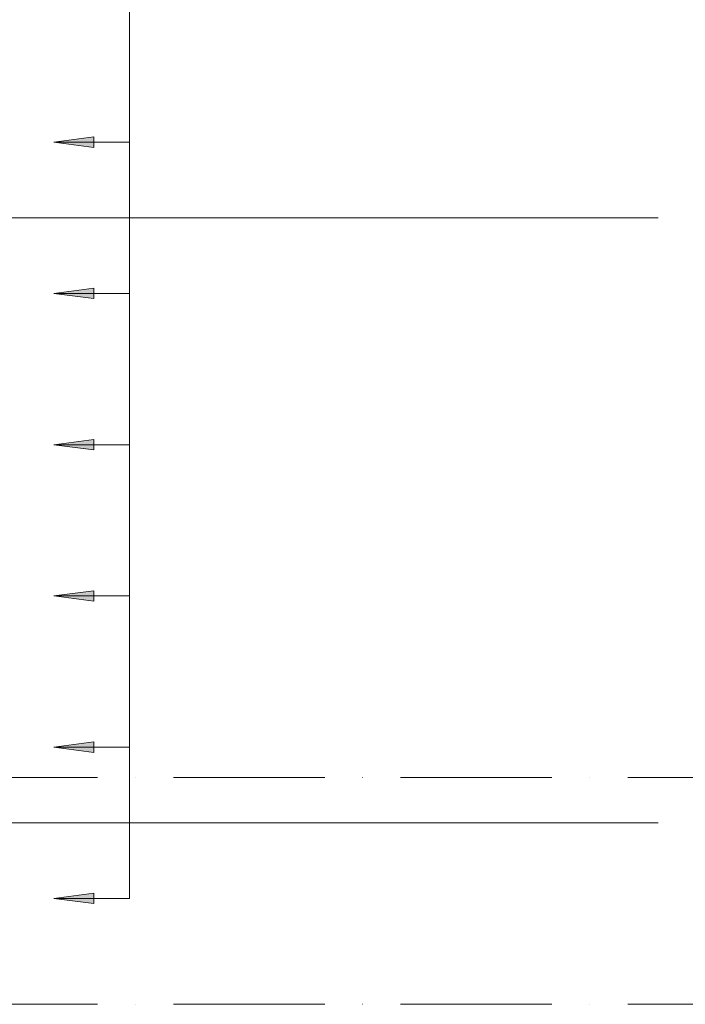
# Model space of a CAD drawing. Header units: millimetres. Extents: x -25607 to 9385, y 1894 to 10168.
# Tile 166 of 181: x 8194 to 8634, y 5850 to 6501. Entities that reach past the tile are written whole.
import ezdxf

# ---------------------------------------------------------------- set-up
doc = ezdxf.new("R2010")
doc.units = ezdxf.units.MM
doc.linetypes.add('Čerchovaná', pattern=[150, 100, -25, 0, -25])
for name, color, linetype, lineweight in [('A-ANNO-DIMS', 211, 'Continuous', 5), ('A-ANNO-DIMS-25', 211, 'Continuous', 5), ('A-FLOR-LEVL', 51, 'Continuous', 5), ('S-BEAM', 12, 'Continuous', 9)]:
    doc.layers.add(name, color=color, linetype=linetype, lineweight=lineweight)
doc.styles.add('Arial_1', font='arial.ttf', dxfattribs={"height": 62.5})
doc.dimstyles.new('Výztuž_kusy__řezy__3', dxfattribs={"dimscale": 304.8, "dimtxt": 0.18, "dimasz": 0, "dimexe": 0, "dimexo": 0.0625, "dimgap": 0.082021, "dimtad": 1, "dimdec": 0, "dimzin": 0, "dimdsep": 46, "dimtxsty": 'Arial_1', "dimblk1": 'NONE', "dimblk2": 'NONE', "dimsah": 1, "dimcen": 0.09, "dimazin": 0, "dimtfac": 1, "dimtdec": 4, "dimtix": 1, "dimtmove": 0, "dimatfit": 3, "dimfxl": 0.164042, "dimfxlon": 1, "dimtvp": 1, "dimtfill": 1, "dimtolj": 1, "dimtzin": 0, "dimarcsym": 2})

# ---------------------------------------------------------------- blocks, each defined once
blk = doc.blocks.new('DIMBLOCK681-V5')
at = {"layer": 'A-ANNO-DIMS-25'}
for points in [[(8216.59, 6520), (8242.88, 6516.54), (8242.88, 6523.46)], [(8216.59, 6420), (8242.88, 6416.54), (8242.88, 6423.46)]]:
    blk.add_hatch(color=256, dxfattribs=at).paths.add_polyline_path(points)
for p, q in [((8242.88, 6523.46), (8216.59, 6520)), ((8242.88, 6516.54), (8242.88, 6523.46)), ((8216.59, 6520), (8242.88, 6516.54)), ((8266.59, 6520), (8216.59, 6520)), ((8266.59, 6520), (8266.59, 6420)), ((8266.59, 6520), (8266.59, 6520)), ((8242.88, 6423.46), (8216.59, 6420)), ((8216.59, 6420), (8242.88, 6416.54)), ((8266.59, 6420), (8216.59, 6420)), ((8242.88, 6416.54), (8242.88, 6423.46)), ((8266.59, 6420), (8266.59, 6420))]:
    blk.add_line(p, q, dxfattribs=at)
blk = doc.blocks.new('_None')
blk = doc.blocks.new('DIMBLOCK682-V5')
at = {"layer": 'A-ANNO-DIMS-25'}
for points in [[(8216.59, 6420), (8242.88, 6416.54), (8242.88, 6423.46)], [(8216.59, 6320), (8242.88, 6316.54), (8242.88, 6323.46)]]:
    blk.add_hatch(color=256, dxfattribs=at).paths.add_polyline_path(points)
for p, q in [((8242.88, 6423.46), (8216.59, 6420)), ((8216.59, 6420), (8242.88, 6416.54)), ((8266.59, 6420), (8216.59, 6420)), ((8242.88, 6416.54), (8242.88, 6423.46)), ((8266.59, 6420), (8266.59, 6320)), ((8266.59, 6420), (8266.59, 6420)), ((8242.88, 6323.46), (8216.59, 6320)), ((8242.88, 6316.54), (8242.88, 6323.46)), ((8216.59, 6320), (8242.88, 6316.54)), ((8266.59, 6320), (8216.59, 6320)), ((8266.59, 6320), (8266.59, 6320))]:
    blk.add_line(p, q, dxfattribs=at)
blk = doc.blocks.new('DIMBLOCK683-V5')
at = {"layer": 'A-ANNO-DIMS-25'}
for points in [[(8216.59, 6320), (8242.88, 6316.54), (8242.88, 6323.46)], [(8216.59, 6220), (8242.88, 6216.54), (8242.88, 6223.46)]]:
    blk.add_hatch(color=256, dxfattribs=at).paths.add_polyline_path(points)
for p, q in [((8242.88, 6323.46), (8216.59, 6320)), ((8242.88, 6316.54), (8242.88, 6323.46)), ((8216.59, 6320), (8242.88, 6316.54)), ((8266.59, 6320), (8216.59, 6320)), ((8266.59, 6320), (8266.59, 6220)), ((8266.59, 6320), (8266.59, 6320)), ((8242.88, 6223.46), (8216.59, 6220)), ((8242.88, 6216.54), (8242.88, 6223.46)), ((8216.59, 6220), (8242.88, 6216.54)), ((8266.59, 6220), (8216.59, 6220)), ((8266.59, 6220), (8266.59, 6220))]:
    blk.add_line(p, q, dxfattribs=at)
blk = doc.blocks.new('DIMBLOCK684-V5')
at = {"layer": 'A-ANNO-DIMS-25'}
for points in [[(8216.59, 6220), (8242.88, 6216.54), (8242.88, 6223.46)], [(8216.59, 6120), (8242.88, 6116.54), (8242.88, 6123.46)]]:
    blk.add_hatch(color=256, dxfattribs=at).paths.add_polyline_path(points)
for p, q in [((8242.88, 6223.46), (8216.59, 6220)), ((8242.88, 6216.54), (8242.88, 6223.46)), ((8216.59, 6220), (8242.88, 6216.54)), ((8266.59, 6220), (8216.59, 6220)), ((8266.59, 6220), (8266.59, 6120)), ((8266.59, 6220), (8266.59, 6220)), ((8242.88, 6123.46), (8216.59, 6120)), ((8216.59, 6120), (8242.88, 6116.54)), ((8266.59, 6120), (8216.59, 6120)), ((8242.88, 6116.54), (8242.88, 6123.46)), ((8266.59, 6120), (8266.59, 6120))]:
    blk.add_line(p, q, dxfattribs=at)
blk = doc.blocks.new('DIMBLOCK685-V5')
at = {"layer": 'A-ANNO-DIMS-25'}
for points in [[(8216.59, 6120), (8242.88, 6116.54), (8242.88, 6123.46)], [(8216.59, 6020), (8242.88, 6016.54), (8242.88, 6023.46)]]:
    blk.add_hatch(color=256, dxfattribs=at).paths.add_polyline_path(points)
for p, q in [((8242.88, 6123.46), (8216.59, 6120)), ((8216.59, 6120), (8242.88, 6116.54)), ((8266.59, 6120), (8216.59, 6120)), ((8242.88, 6116.54), (8242.88, 6123.46)), ((8266.59, 6120), (8266.59, 6020)), ((8266.59, 6120), (8266.59, 6120)), ((8242.88, 6023.46), (8216.59, 6020)), ((8242.88, 6016.54), (8242.88, 6023.46)), ((8216.59, 6020), (8242.88, 6016.54)), ((8266.59, 6020), (8216.59, 6020)), ((8266.59, 6020), (8266.59, 6020))]:
    blk.add_line(p, q, dxfattribs=at)
blk = doc.blocks.new('DIMBLOCK686-V5')
at = {"layer": 'A-ANNO-DIMS-25'}
for points in [[(8216.59, 6020), (8242.88, 6016.54), (8242.88, 6023.46)], [(8216.59, 5920), (8242.88, 5916.54), (8242.88, 5923.46)]]:
    blk.add_hatch(color=256, dxfattribs=at).paths.add_polyline_path(points)
for p, q in [((8242.88, 6023.46), (8216.59, 6020)), ((8242.88, 6016.54), (8242.88, 6023.46)), ((8216.59, 6020), (8242.88, 6016.54)), ((8266.59, 6020), (8216.59, 6020)), ((8266.59, 6020), (8266.59, 5920)), ((8266.59, 6020), (8266.59, 6020)), ((8242.88, 5923.46), (8216.59, 5920)), ((8216.59, 5920), (8242.88, 5916.54)), ((8266.59, 5920), (8216.59, 5920)), ((8242.88, 5916.54), (8242.88, 5923.46)), ((8266.59, 5920), (8266.59, 5920))]:
    blk.add_line(p, q, dxfattribs=at)
blk = doc.blocks.new('DIMBLOCK687-V5')
at = {"layer": 'A-ANNO-DIMS-25'}
for points in [[(8216.59, 8620), (8242.88, 8616.54), (8242.88, 8623.46)], [(8216.59, 8520), (8242.88, 8516.54), (8242.88, 8523.46)], [(8216.59, 8420), (8242.88, 8416.54), (8242.88, 8423.46)], [(8216.59, 8320), (8242.88, 8316.54), (8242.88, 8323.46)], [(8216.59, 8220), (8242.88, 8216.54), (8242.88, 8223.46)], [(8216.59, 8120), (8242.88, 8116.54), (8242.88, 8123.46)], [(8216.59, 8020), (8242.88, 8016.54), (8242.88, 8023.46)], [(8216.59, 7920), (8242.88, 7916.54), (8242.88, 7923.46)], [(8216.59, 7820), (8242.88, 7816.54), (8242.88, 7823.46)], [(8216.59, 7720), (8242.88, 7716.54), (8242.88, 7723.46)], [(8216.59, 7620), (8242.88, 7616.54), (8242.88, 7623.46)], [(8216.59, 7520), (8242.88, 7516.54), (8242.88, 7523.46)], [(8216.59, 7420), (8242.88, 7416.54), (8242.88, 7423.46)], [(8216.59, 7320), (8242.88, 7316.54), (8242.88, 7323.46)], [(8216.59, 7220), (8242.88, 7216.54), (8242.88, 7223.46)], [(8216.59, 7120), (8242.88, 7116.54), (8242.88, 7123.46)], [(8216.59, 7020), (8242.88, 7016.54), (8242.88, 7023.46)], [(8216.59, 6920), (8242.88, 6916.54), (8242.88, 6923.46)], [(8216.59, 6820), (8242.88, 6816.54), (8242.88, 6823.46)], [(8216.59, 6720), (8242.88, 6716.54), (8242.88, 6723.46)], [(8216.59, 6620), (8242.88, 6616.54), (8242.88, 6623.46)], [(8216.59, 6520), (8242.88, 6516.54), (8242.88, 6523.46)], [(8216.59, 6420), (8242.88, 6416.54), (8242.88, 6423.46)], [(8216.59, 6320), (8242.88, 6316.54), (8242.88, 6323.46)], [(8216.59, 6220), (8242.88, 6216.54), (8242.88, 6223.46)], [(8216.59, 6120), (8242.88, 6116.54), (8242.88, 6123.46)], [(8216.59, 6020), (8242.88, 6016.54), (8242.88, 6023.46)], [(8216.59, 5920), (8242.88, 5916.54), (8242.88, 5923.46)]]:
    blk.add_hatch(color=256, dxfattribs=at).paths.add_polyline_path(points)
for p, q in [((8242.88, 8623.46), (8216.59, 8620)), ((8216.59, 8620), (8242.88, 8616.54)), ((8266.59, 8620), (8216.59, 8620)), ((8242.88, 8616.54), (8242.88, 8623.46)), ((8266.59, 8620), (8266.59, 5920)), ((8266.59, 8620), (8266.59, 8520)), ((8266.59, 8620), (8266.59, 8620)), ((8242.88, 8523.46), (8216.59, 8520)), ((8242.88, 8516.54), (8242.88, 8523.46)), ((8216.59, 8520), (8242.88, 8516.54)), ((8266.59, 8520), (8216.59, 8520)), ((8266.59, 8520), (8266.59, 8420)), ((8266.59, 8520), (8266.59, 8520)), ((8242.88, 8423.46), (8216.59, 8420)), ((8216.59, 8420), (8242.88, 8416.54)), ((8266.59, 8420), (8216.59, 8420)), ((8242.88, 8416.54), (8242.88, 8423.46)), ((8266.59, 8420), (8266.59, 8320)), ((8266.59, 8420), (8266.59, 8420)), ((8242.88, 8323.46), (8216.59, 8320)), ((8216.59, 8320), (8242.88, 8316.54)), ((8266.59, 8320), (8216.59, 8320)), ((8242.88, 8316.54), (8242.88, 8323.46)), ((8266.59, 8320), (8266.59, 8220)), ((8266.59, 8320), (8266.59, 8320)), ((8242.88, 8223.46), (8216.59, 8220)), ((8242.88, 8216.54), (8242.88, 8223.46)), ((8216.59, 8220), (8242.88, 8216.54)), ((8266.59, 8220), (8216.59, 8220)), ((8266.59, 8220), (8266.59, 8120)), ((8266.59, 8220), (8266.59, 8220)), ((8242.88, 8123.46), (8216.59, 8120)), ((8216.59, 8120), (8242.88, 8116.54)), ((8266.59, 8120), (8216.59, 8120)), ((8242.88, 8116.54), (8242.88, 8123.46)), ((8266.59, 8120), (8266.59, 8020)), ((8266.59, 8120), (8266.59, 8120)), ((8242.88, 8023.46), (8216.59, 8020)), ((8242.88, 8016.54), (8242.88, 8023.46)), ((8216.59, 8020), (8242.88, 8016.54)), ((8266.59, 8020), (8216.59, 8020)), ((8266.59, 8020), (8266.59, 7920)), ((8266.59, 8020), (8266.59, 8020)), ((8242.88, 7923.46), (8216.59, 7920)), ((8242.88, 7916.54), (8242.88, 7923.46)), ((8216.59, 7920), (8242.88, 7916.54)), ((8266.59, 7920), (8216.59, 7920)), ((8266.59, 7920), (8266.59, 7820)), ((8266.59, 7920), (8266.59, 7920)), ((8242.88, 7823.46), (8216.59, 7820)), ((8216.59, 7820), (8242.88, 7816.54)), ((8266.59, 7820), (8216.59, 7820)), ((8242.88, 7816.54), (8242.88, 7823.46)), ((8266.59, 7820), (8266.59, 7720)), ((8266.59, 7820), (8266.59, 7820)), ((8242.88, 7723.46), (8216.59, 7720)), ((8242.88, 7716.54), (8242.88, 7723.46)), ((8216.59, 7720), (8242.88, 7716.54)), ((8266.59, 7720), (8216.59, 7720)), ((8266.59, 7720), (8266.59, 7620)), ((8266.59, 7720), (8266.59, 7720)), ((8242.88, 7623.46), (8216.59, 7620)), ((8242.88, 7616.54), (8242.88, 7623.46)), ((8216.59, 7620), (8242.88, 7616.54)), ((8266.59, 7620), (8216.59, 7620)), ((8266.59, 7620), (8266.59, 7520)), ((8266.59, 7620), (8266.59, 7620)), ((8242.88, 7523.46), (8216.59, 7520)), ((8216.59, 7520), (8242.88, 7516.54)), ((8266.59, 7520), (8216.59, 7520)), ((8242.88, 7516.54), (8242.88, 7523.46)), ((8266.59, 7520), (8266.59, 7420)), ((8266.59, 7520), (8266.59, 7520)), ((8242.88, 7423.46), (8216.59, 7420)), ((8242.88, 7416.54), (8242.88, 7423.46)), ((8216.59, 7420), (8242.88, 7416.54)), ((8266.59, 7420), (8216.59, 7420)), ((8266.59, 7420), (8266.59, 7320)), ((8266.59, 7420), (8266.59, 7420)), ((8242.88, 7323.46), (8216.59, 7320)), ((8216.59, 7320), (8242.88, 7316.54)), ((8266.59, 7320), (8216.59, 7320)), ((8242.88, 7316.54), (8242.88, 7323.46)), ((8266.59, 7320), (8266.59, 7220)), ((8266.59, 7320), (8266.59, 7320)), ((8242.88, 7223.46), (8216.59, 7220)), ((8216.59, 7220), (8242.88, 7216.54)), ((8266.59, 7220), (8216.59, 7220)), ((8242.88, 7216.54), (8242.88, 7223.46)), ((8266.59, 7220), (8266.59, 7120)), ((8266.59, 7220), (8266.59, 7220)), ((8242.88, 7123.46), (8216.59, 7120)), ((8242.88, 7116.54), (8242.88, 7123.46)), ((8216.59, 7120), (8242.88, 7116.54)), ((8266.59, 7120), (8216.59, 7120)), ((8266.59, 7120), (8266.59, 7020)), ((8266.59, 7120), (8266.59, 7120)), ((8242.88, 7023.46), (8216.59, 7020)), ((8216.59, 7020), (8242.88, 7016.54)), ((8266.59, 7020), (8216.59, 7020)), ((8242.88, 7016.54), (8242.88, 7023.46)), ((8266.59, 7020), (8266.59, 6920)), ((8266.59, 7020), (8266.59, 7020)), ((8242.88, 6923.46), (8216.59, 6920)), ((8216.59, 6920), (8242.88, 6916.54)), ((8266.59, 6920), (8216.59, 6920)), ((8242.88, 6916.54), (8242.88, 6923.46)), ((8266.59, 6920), (8266.59, 6820)), ((8266.59, 6920), (8266.59, 6920)), ((8242.88, 6823.46), (8216.59, 6820)), ((8242.88, 6816.54), (8242.88, 6823.46)), ((8216.59, 6820), (8242.88, 6816.54)), ((8266.59, 6820), (8216.59, 6820)), ((8266.59, 6820), (8266.59, 6720)), ((8266.59, 6820), (8266.59, 6820)), ((8242.88, 6723.46), (8216.59, 6720)), ((8216.59, 6720), (8242.88, 6716.54)), ((8266.59, 6720), (8216.59, 6720)), ((8242.88, 6716.54), (8242.88, 6723.46)), ((8266.59, 6720), (8266.59, 6620)), ((8266.59, 6720), (8266.59, 6720)), ((8242.88, 6623.46), (8216.59, 6620)), ((8242.88, 6616.54), (8242.88, 6623.46)), ((8216.59, 6620), (8242.88, 6616.54)), ((8266.59, 6620), (8216.59, 6620)), ((8266.59, 6620), (8266.59, 6520)), ((8266.59, 6620), (8266.59, 6620)), ((8242.88, 6523.46), (8216.59, 6520)), ((8242.88, 6516.54), (8242.88, 6523.46)), ((8216.59, 6520), (8242.88, 6516.54)), ((8266.59, 6520), (8216.59, 6520)), ((8266.59, 6520), (8266.59, 6420)), ((8266.59, 6520), (8266.59, 6520)), ((8242.88, 6423.46), (8216.59, 6420)), ((8216.59, 6420), (8242.88, 6416.54)), ((8266.59, 6420), (8216.59, 6420)), ((8242.88, 6416.54), (8242.88, 6423.46)), ((8266.59, 6420), (8266.59, 6320)), ((8266.59, 6420), (8266.59, 6420)), ((8242.88, 6323.46), (8216.59, 6320)), ((8242.88, 6316.54), (8242.88, 6323.46)), ((8216.59, 6320), (8242.88, 6316.54)), ((8266.59, 6320), (8216.59, 6320)), ((8266.59, 6320), (8266.59, 6220)), ((8266.59, 6320), (8266.59, 6320)), ((8242.88, 6223.46), (8216.59, 6220)), ((8242.88, 6216.54), (8242.88, 6223.46)), ((8216.59, 6220), (8242.88, 6216.54)), ((8266.59, 6220), (8216.59, 6220)), ((8266.59, 6220), (8266.59, 6120)), ((8266.59, 6220), (8266.59, 6220)), ((8242.88, 6123.46), (8216.59, 6120)), ((8216.59, 6120), (8242.88, 6116.54)), ((8266.59, 6120), (8216.59, 6120)), ((8242.88, 6116.54), (8242.88, 6123.46)), ((8266.59, 6120), (8266.59, 6020)), ((8266.59, 6120), (8266.59, 6120)), ((8242.88, 6023.46), (8216.59, 6020)), ((8242.88, 6016.54), (8242.88, 6023.46)), ((8216.59, 6020), (8242.88, 6016.54)), ((8266.59, 6020), (8216.59, 6020)), ((8266.59, 6020), (8266.59, 5920)), ((8266.59, 6020), (8266.59, 6020)), ((8242.88, 5923.46), (8216.59, 5920)), ((8216.59, 5920), (8242.88, 5916.54)), ((8266.59, 5920), (8216.59, 5920)), ((8242.88, 5916.54), (8242.88, 5923.46)), ((8266.59, 5920), (8266.59, 5920))]:
    blk.add_line(p, q, dxfattribs=at)

msp = doc.modelspace()

# ---------------------------------------------------------------- linework, layer by layer
at = {"layer": 'A-FLOR-LEVL', "linetype": 'Čerchovaná'}
for p, q in [((-3262.19, 6000), (9255.9, 6000)), ((-3262.19, 5850), (9255.9, 5850))]:
    msp.add_line(p, q, dxfattribs=at)
at = {"layer": 'S-BEAM'}
for p, q in [((8615.94, 6370), (8049.44, 6370)), ((8615.94, 6370), (8049.44, 6370)), ((8049.44, 5970), (8615.94, 5970)), ((8615.94, 5970), (8049.44, 5970))]:
    msp.add_line(p, q, dxfattribs=at)

# ---------------------------------------------------------------- dimensions: what is measured, and where the dimension line sits
at = {"layer": 'A-ANNO-DIMS'}
for base, p1, p2, text, override, picture, middle in [((8266.59, 5920), (8216.59, 8620), (8216.59, 5920), '100 2700', {"dimpost": '<>', "dimblk1": 'None', "dimblk2": 'None', "dimsah": 1, "dimfxl": 2700}, 'DIMBLOCK687-V5', (8209.68, 7270)), ((8266.59, 6420), (8216.59, 6520), (8216.59, 6420), ' ', {"dimpost": '<>', "dimfxl": 100}, 'DIMBLOCK681-V5', (8266.59, 6470)), ((8266.59, 6320), (8216.59, 6420), (8216.59, 6320), ' ', {"dimpost": '<>', "dimfxl": 100}, 'DIMBLOCK682-V5', (8266.59, 6370)), ((8266.59, 6220), (8216.59, 6320), (8216.59, 6220), ' ', {"dimpost": '<>', "dimfxl": 100}, 'DIMBLOCK683-V5', (8266.59, 6270)), ((8266.59, 6120), (8216.59, 6220), (8216.59, 6120), ' ', {"dimpost": '<>', "dimfxl": 100}, 'DIMBLOCK684-V5', (8266.59, 6170)), ((8266.59, 6020), (8216.59, 6120), (8216.59, 6020), ' ', {"dimpost": '<>', "dimfxl": 100}, 'DIMBLOCK685-V5', (8266.59, 6070)), ((8266.59, 5920), (8216.59, 6020), (8216.59, 5920), ' ', {"dimpost": '<>', "dimfxl": 100}, 'DIMBLOCK686-V5', (8266.59, 5970))]:
    dim = msp.add_linear_dim(base=base, p1=p1, p2=p2, angle=90, text=text, dimstyle='Výztuž_kusy__řezy__3', override=override, dxfattribs=at)
    dim.commit()
    dim.dimension.update_dxf_attribs({"geometry": picture, "text_midpoint": middle})

doc.saveas('drawing.dxf')
